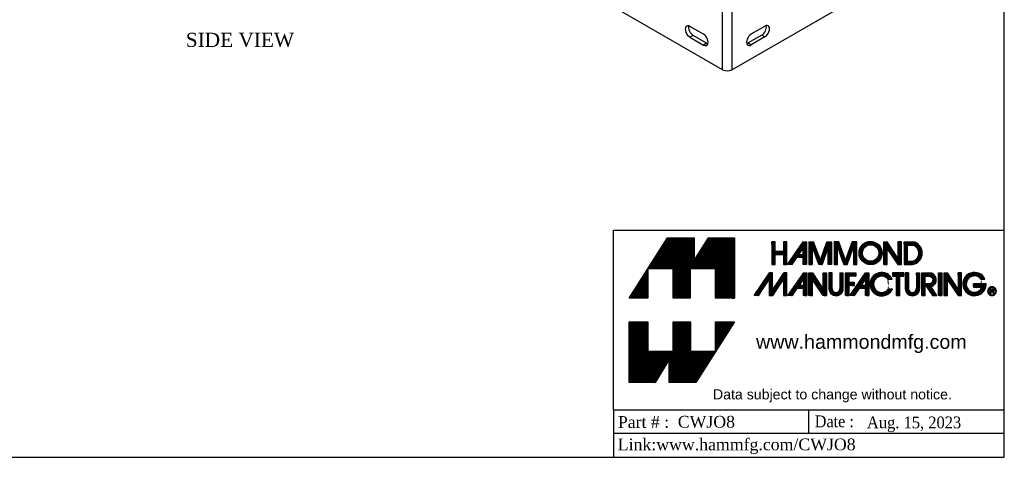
# Model space of a CAD drawing. Header units: inches. Extents: x 0.1 to 41.9, y -0.2 to 27.9.
# Tile 2 of 3: x 21 to 41.9, y -0.2 to 9.4. Entities that reach past the tile are written whole.
import ezdxf
from ezdxf import colors
from ezdxf.entities.mleader import LeaderData, LeaderLine
from ezdxf.enums import TextEntityAlignment as Align
from ezdxf.math import Vec2, Vec3

# ---------------------------------------------------------------- set-up
doc = ezdxf.new("R2010")
doc.units = ezdxf.units.IN
doc.header["$MEASUREMENT"] = 0
for name, color, linetype in [('COM55559-4', 7, 'Continuous'), ('COM55740-4', 7, 'Continuous'), ('Default', 7, 'Continuous'), ('Layer_1', 7, 'Continuous')]:
    doc.layers.add(name, color=color, linetype=linetype)
doc.styles.add('SEACAD_Times_New_Roman', font='times.ttf')

# ---------------------------------------------------------------- blocks, each defined once
blk = doc.blocks.new('SE6')
at = {"layer": 'COM55559-4', "color": 7, "linetype": 'Continuous'}
for p, q in [((30.55, 13.154), (35.917, 16.253)), ((30.618, 13.116), (35.984, 16.214)), ((35.984, 16.214), (35.984, 15.844)), ((36.052, 16.214), (36.437, 15.991)), ((36.052, 15.871), (36.052, 16.214)), ((36.119, 16.253), (36.504, 16.03)), ((36.504, 16.03), (36.437, 15.991)), ((36.437, 15.991), (36.437, 14.358)), ((36.504, 16.03), (36.504, 14.397)), ((35.322, 15.538), (35.61, 15.705)), ((36.326, 15.826), (36.326, 14.652)), ((35.543, 15.514), (35.255, 15.348)), ((35.61, 15.475), (35.543, 15.514)), ((35.322, 15.309), (35.255, 15.348)), ((35.61, 15.475), (35.322, 15.309)), ((35.61, 14.888), (35.322, 14.722)), ((35.255, 14.531), (35.543, 14.697)), ((35.322, 14.492), (35.61, 14.658)), ((35.61, 14.658), (35.543, 14.697)), ((35.972, 14.574), (31.998, 12.279)), ((35.322, 14.492), (35.255, 14.531)), ((36.437, 14.358), (36.053, 14.58)), ((36.504, 14.397), (36.437, 14.358)), ((31.029, 13.06), (31.317, 13.226)), ((41.122, 13.364), (41.055, 13.325)), ((41.055, 13.325), (41.44, 13.103)), ((41.055, 12.875), (41.055, 13.325)), ((41.122, 13.364), (41.507, 13.142)), ((30.509, 13.096), (30.509, 11.463)), ((30.55, 13.038), (35.939, 9.927)), ((30.55, 13.038), (30.55, 11.405)), ((30.618, 13.076), (30.618, 13.116)), ((30.618, 13.076), (36.006, 9.966)), ((31.249, 13.035), (30.97, 12.873)), ((31.317, 12.996), (31.037, 12.834)), ((31.317, 12.996), (31.249, 13.035)), ((41.44, 13.064), (36.074, 9.966)), ((41.507, 13.025), (36.141, 9.927)), ((41.165, 13.032), (41.232, 13.07)), ((41.165, 12.966), (41.165, 13.032)), ((41.233, 13.021), (41.233, 13.07)), ((41.44, 13.103), (41.44, 13.064)), ((41.507, 11.392), (41.507, 13.025)), ((41.549, 11.45), (41.549, 13.083)), ((31.242, 12.345), (30.954, 12.511)), ((31.224, 12.356), (31.092, 12.279)), ((41.133, 12.516), (40.846, 12.35)), ((31.021, 12.32), (30.954, 12.282)), ((30.954, 12.282), (31.242, 12.116)), ((31.309, 12.154), (31.021, 12.32)), ((31.224, 12.203), (31.249, 12.218)), ((31.309, 12.154), (31.242, 12.116)), ((31.317, 12.18), (31.249, 12.218)), ((31.291, 12.165), (31.317, 12.18)), ((40.779, 12.159), (41.066, 12.325)), ((40.779, 12.159), (40.846, 12.12)), ((40.846, 12.12), (41.133, 12.286)), ((41.066, 12.325), (41.133, 12.286)), ((30.97, 11.686), (30.923, 11.659)), ((31.242, 11.529), (30.954, 11.695)), ((40.846, 11.533), (41.133, 11.699)), ((41.158, 11.633), (41.153, 11.635)), ((35.939, 8.294), (30.55, 11.405)), ((31.021, 11.504), (30.954, 11.465)), ((30.954, 11.465), (31.242, 11.299)), ((31.309, 11.338), (31.021, 11.504)), ((31.309, 11.338), (31.242, 11.299)), ((36.141, 8.294), (41.507, 11.392)), ((41.066, 11.508), (40.779, 11.342)), ((40.779, 11.342), (40.846, 11.304)), ((41.133, 11.47), (40.846, 11.304)), ((41.066, 11.508), (41.133, 11.47)), ((33.388, 11.106), (33.101, 11.272)), ((33.168, 11.081), (33.101, 11.042)), ((33.101, 11.042), (33.388, 10.876)), ((33.456, 10.915), (33.168, 11.081)), ((33.456, 10.915), (33.388, 10.876)), ((33.388, 10.289), (33.101, 10.455)), ((33.168, 10.265), (33.101, 10.226)), ((33.456, 10.098), (33.168, 10.265)), ((33.101, 10.226), (33.388, 10.06)), ((33.456, 10.098), (33.388, 10.06)), ((35.535, 9.866), (35.248, 10.032)), ((35.315, 9.841), (35.248, 9.803)), ((35.602, 9.675), (35.315, 9.841)), ((35.939, 8.294), (35.939, 9.927)), ((36.141, 9.927), (36.141, 8.294)), ((36.485, 9.68), (36.773, 9.846)), ((36.84, 10.037), (36.552, 9.871)), ((36.773, 9.846), (36.84, 9.807)), ((35.248, 9.803), (35.535, 9.637)), ((35.602, 9.675), (35.535, 9.637)), ((36.485, 9.68), (36.552, 9.641)), ((36.552, 9.641), (36.84, 9.807)), ((35.535, 9.05), (35.248, 9.216)), ((36.552, 9.054), (36.84, 9.22)), ((35.315, 9.025), (35.248, 8.986)), ((35.602, 8.859), (35.315, 9.025)), ((36.773, 9.029), (36.485, 8.863)), ((36.773, 9.029), (36.84, 8.991)), ((35.248, 8.986), (35.535, 8.82)), ((35.602, 8.859), (35.535, 8.82)), ((36.485, 8.863), (36.552, 8.825)), ((36.84, 8.991), (36.552, 8.825))]:
    blk.add_line(p, q, dxfattribs=at)
for centre, major_axis, start_param, end_param in [((36.018, 16.194), (-0.143, 0), 3.926991, 5.497787), ((36.018, 16.194), (-0.048, 0), 3.926991, 5.497787), ((36.26, 15.864), (0.0469, -0.0812), 0.785398, 3.141593), ((35.543, 15.628), (-0.07, -0.122), 0.785398, 2.643569), ((35.61, 15.59), (-0.07, -0.122), 0.785398, 3.926991), ((35.322, 15.424), (0.07, 0.122), 0.785398, 3.926991), ((35.255, 15.462), (0.07, 0.122), 3.639616, 3.926991), ((35.543, 14.812), (-0.07, -0.122), 0.785398, 2.643569), ((35.61, 14.773), (-0.07, -0.122), 0.785398, 3.926991), ((35.322, 14.607), (0.07, 0.122), 0.785398, 3.926991), ((36.26, 14.69), (-0.0469, 0.0812), 1.757207, 3.926991), ((36.327, 14.729), (-0.0469, 0.0812), 1.879547, 2.342861), ((35.255, 14.646), (0.07, 0.122), 3.639616, 3.926991), ((31.249, 13.15), (-0.07, -0.122), 0.785398, 2.643569), ((31.317, 13.111), (-0.07, -0.122), 0.785398, 3.926991), ((30.652, 13.096), (0.143, 0), 2.356194, 3.926991), ((30.652, 13.096), (0.048, 0), 2.356194, 3.926991), ((31.029, 12.945), (0.07, 0.122), 0.785398, 2.280746), ((41.232, 12.994), (0.0469, -0.0812), 1.090574, 3.926991), ((41.406, 13.083), (-0.048, 0), 2.356194, 3.926991), ((41.406, 13.083), (-0.143, 0), 2.356194, 3.926991), ((30.954, 12.396), (0.07, -0.122), 2.356194, 5.497787), ((31.021, 12.435), (0.07, -0.122), 3.639616, 5.497787), ((40.846, 12.235), (0.07, 0.122), 0.785398, 3.926991), ((41.066, 12.44), (-0.07, -0.122), 0.785398, 2.643569), ((41.133, 12.401), (-0.07, -0.122), 0.785398, 3.926991), ((31.242, 12.23), (-0.07, 0.122), 2.356194, 5.497787), ((31.249, 12.333), (-0.07, -0.122), 0.785398, 1.429196), ((31.309, 12.269), (-0.07, 0.122), 2.356194, 2.643569), ((31.317, 12.294), (-0.07, -0.122), 0.785398, 1.015657), ((40.779, 12.274), (0.07, 0.122), 3.639616, 3.926991), ((30.954, 11.58), (0.07, -0.122), 2.356194, 5.497787), ((31.021, 11.619), (0.07, -0.122), 3.639616, 5.497787), ((31.242, 11.414), (-0.07, 0.122), 2.356194, 5.497787), ((40.846, 11.418), (0.07, 0.122), 0.785398, 3.926991), ((41.066, 11.623), (-0.07, -0.122), 0.785398, 2.643569), ((41.133, 11.584), (-0.07, -0.122), 0.785398, 3.926991), ((30.652, 11.463), (0.143, 0), 3.141593, 3.926991), ((31.309, 11.453), (-0.07, 0.122), 2.356194, 2.643569), ((33.101, 11.157), (0.07, -0.122), 2.356194, 5.497787), ((40.779, 11.457), (0.07, 0.122), 3.639616, 3.926991), ((41.406, 11.45), (-0.143, 0), 2.356194, 3.141593), ((33.168, 11.196), (0.07, -0.122), 3.6401, 5.497787), ((33.388, 10.991), (-0.07, 0.122), 2.356194, 5.497787), ((33.456, 11.03), (-0.07, 0.122), 2.356194, 2.643086), ((33.101, 10.341), (0.07, -0.122), 2.356194, 5.497787), ((33.168, 10.379), (0.07, -0.122), 3.6401, 5.497787), ((33.388, 10.174), (-0.07, 0.122), 2.356194, 5.497787), ((33.456, 10.213), (-0.07, 0.122), 2.356194, 2.643086), ((35.248, 9.918), (0.07, -0.122), 2.356194, 5.497787), ((36.773, 9.961), (-0.07, -0.122), 0.785398, 2.643569), ((36.84, 9.922), (-0.07, -0.122), 0.785398, 3.926991), ((35.315, 9.956), (0.07, -0.122), 3.639616, 5.497787), ((35.535, 9.751), (-0.07, 0.122), 2.356194, 5.497787), ((36.04, 9.985), (-0.143, 0), 0.785398, 2.356194), ((36.04, 9.985), (-0.048, 0), 0.785398, 2.356194), ((36.552, 9.756), (0.07, 0.122), 0.785398, 3.926991), ((35.602, 9.79), (-0.07, 0.122), 2.356194, 2.643569), ((36.485, 9.795), (0.07, 0.122), 3.639616, 3.926991), ((35.248, 9.101), (0.07, -0.122), 2.356194, 5.497787), ((35.315, 9.14), (0.07, -0.122), 3.639616, 5.497787), ((36.773, 9.144), (-0.07, -0.122), 0.785398, 2.643569), ((36.84, 9.106), (-0.07, -0.122), 0.785398, 3.926991), ((35.535, 8.935), (-0.07, 0.122), 2.356194, 5.497787), ((36.552, 8.939), (0.07, 0.122), 0.785398, 3.926991), ((35.602, 8.974), (-0.07, 0.122), 2.356194, 2.643569), ((36.485, 8.978), (0.07, 0.122), 3.639616, 3.926991), ((36.04, 8.352), (0.143, 0), 3.926991, 5.497787)]:
    blk.add_ellipse(centre, major_axis=major_axis, ratio=0.57735, start_param=start_param, end_param=end_param, dxfattribs=at)
at = {"layer": 'COM55740-4', "color": 7, "linetype": 'Continuous'}
for p, q in [((35.939, 15.826), (36.242, 15.948)), ((35.939, 15.826), (35.993, 15.781)), ((35.939, 14.601), (35.939, 15.826)), ((35.993, 15.781), (36.299, 15.904)), ((35.993, 14.556), (35.993, 15.781)), ((36.307, 15.891), (36.307, 14.683)), ((36.504, 15.904), (41.055, 13.276)), ((36.504, 15.826), (41.055, 13.199)), ((36.307, 14.683), (35.993, 14.556)), ((35.939, 14.601), (35.993, 14.556)), ((40.304, 12.408), (36.504, 14.601)), ((41.261, 13.045), (41.043, 12.865)), ((41.258, 13.049), (41.258, 13.042)), ((41.043, 12.865), (41.043, 12.835)), ((41.074, 12.853), (41.043, 12.865)), ((41.043, 12.464), (41.043, 12.312)), ((41.121, 12.509), (41.121, 12.376)), ((40.753, 12.148), (40.749, 12.15)), ((41.043, 11.647), (41.043, 11.64)), ((41.121, 11.609), (41.043, 11.64)), ((41.121, 11.692), (41.121, 11.609)), ((41.121, 11.609), (41.16, 11.641))]:
    blk.add_line(p, q, dxfattribs=at)
blk.add_ellipse((36.335, 14.66), major_axis=(0.048, 0), ratio=0.57735, start_param=1.744651, end_param=2.181662, dxfattribs=at)
blk = doc.blocks.new('TITLE_BLOCK')
at = {"layer": 'Default', "linetype": 'Continuous'}
h = blk.add_hatch(dxfattribs=at)
h.set_pattern_fill('LINE', scale=0.007999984, angle=45, style=0)
h.paths.add_polyline_path([(1.298, 2.413), (1.837, 2.413), (1.837, 1.791), (2.237, 1.791), (2.237, 3.074), (1.687, 3.074), (1.383, 2.59), (1.383, 3.074), (0.817, 3.074), (-0.002, 1.791), (0.4, 1.791), (0.4, 2.413), (0.935, 2.413), (0.935, 1.791), (1.298, 1.791)])
h = blk.add_hatch(dxfattribs=at)
h.set_pattern_fill('LINE', scale=4000, angle=45, style=0)
h.paths.add_polyline_path([(3.353, 2.505), (3.353, 2.988), (3.282, 2.988), (3.282, 2.786), (3.101, 2.786), (3.101, 2.988), (3.03, 2.988), (3.03, 2.505), (3.101, 2.505), (3.101, 2.715), (3.282, 2.715), (3.282, 2.505)])
h = blk.add_hatch(dxfattribs=at)
h.set_pattern_fill('LINE', scale=4000, angle=45, style=0)
h.paths.add_polyline_path([(3.282, 2.715), (3.282, 2.505), (3.353, 2.505), (3.353, 2.988), (3.282, 2.988), (3.282, 2.786), (3.101, 2.786), (3.101, 2.988), (3.03, 2.988), (3.03, 2.505), (3.101, 2.505), (3.101, 2.715)])
h = blk.add_hatch(dxfattribs=at)
h.set_pattern_fill('LINE', scale=4000, angle=45, style=0)
h.paths.add_polyline_path([(3.101, 2.715), (3.282, 2.715), (3.282, 2.505), (3.353, 2.505), (3.353, 2.988), (3.282, 2.988), (3.282, 2.786), (3.101, 2.786), (3.101, 2.988), (3.03, 2.988), (3.03, 2.505), (3.101, 2.505)])
h = blk.add_hatch(dxfattribs=at)
h.set_pattern_fill('LINE', scale=1600, angle=45, style=0)
h.paths.add_polyline_path([(3.282, 2.988), (3.282, 2.786), (3.101, 2.786), (3.101, 2.988), (3.03, 2.988), (3.03, 2.505), (3.101, 2.505), (3.101, 2.715), (3.282, 2.715), (3.282, 2.505), (3.353, 2.505), (3.353, 2.988)])
h = blk.add_hatch(dxfattribs=at)
h.set_pattern_fill('LINE', scale=1600, angle=45, style=0)
h.paths.add_polyline_path([(3.353, 2.505), (3.353, 2.988), (3.282, 2.988), (3.282, 2.786), (3.101, 2.786), (3.101, 2.988), (3.03, 2.988), (3.03, 2.505), (3.101, 2.505), (3.101, 2.715), (3.282, 2.715), (3.282, 2.505)])
h = blk.add_hatch(dxfattribs=at)
h.set_pattern_fill('LINE', scale=0.007999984, angle=45, style=0)
h.paths.add_polyline_path([(3.353, 2.505), (3.353, 2.988), (3.282, 2.988), (3.282, 2.786), (3.101, 2.786), (3.101, 2.988), (3.03, 2.988), (3.03, 2.505), (3.101, 2.505), (3.101, 2.715), (3.282, 2.715), (3.282, 2.505)])
h = blk.add_hatch(dxfattribs=at)
h.set_pattern_fill('LINE', scale=0.007999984, angle=45, style=0)
h.paths.add_polyline_path([(3.699, 2.988), (3.363, 2.505), (3.458, 2.505), (3.561, 2.655), (3.699, 2.655), (3.699, 2.505), (3.773, 2.505), (3.773, 2.988)])
h.paths.add_polyline_path([(3.606, 2.72), (3.699, 2.72), (3.699, 2.847)])
h = blk.add_hatch(dxfattribs=at)
h.set_pattern_fill('LINE', scale=0.007999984, angle=45, style=0)
edge = h.paths.add_edge_path()
edge.add_line((3.823, 2.988), (3.823, 2.505))
edge.add_line((3.823, 2.505), (3.894, 2.505))
edge.add_spline(control_points=[(3.894, 2.505), (3.894, 2.505), (3.894, 2.879), (3.894, 2.879)], knot_values=[0, 0, 0, 0, 1, 1, 1, 1], degree=3, periodic=0)
edge.add_line((3.894, 2.879), (4.029, 2.505))
edge.add_spline(control_points=[(4.029, 2.505), (4.029, 2.505), (4.1, 2.505), (4.1, 2.505)], knot_values=[0, 0, 0, 0, 1, 1, 1, 1], degree=3, periodic=0)
edge.add_line((4.1, 2.505), (4.233, 2.877))
edge.add_spline(control_points=[(4.233, 2.877), (4.233, 2.877), (4.233, 2.505), (4.233, 2.505)], knot_values=[0, 0, 0, 0, 1, 1, 1, 1], degree=3, periodic=0)
edge.add_spline(control_points=[(4.233, 2.505), (4.233, 2.505), (4.304, 2.505), (4.304, 2.505)], knot_values=[0, 0, 0, 0, 1, 1, 1, 1], degree=3, periodic=0)
edge.add_line((4.304, 2.505), (4.304, 2.988))
edge.add_spline(control_points=[(4.304, 2.988), (4.304, 2.988), (4.203, 2.988), (4.203, 2.988)], knot_values=[0, 0, 0, 0, 1, 1, 1, 1], degree=3, periodic=0)
edge.add_line((4.203, 2.988), (4.066, 2.596))
edge.add_line((4.066, 2.596), (3.921, 2.988))
edge.add_spline(control_points=[(3.921, 2.988), (3.921, 2.988), (3.823, 2.988), (3.823, 2.988)], knot_values=[0, 0, 0, 0, 1, 1, 1, 1], degree=3, periodic=0)
h = blk.add_hatch(dxfattribs=at)
h.set_pattern_fill('LINE', scale=0.007999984, angle=45, style=0)
h.paths.add_polyline_path([(4.357, 2.988), (4.357, 2.505), (4.426, 2.505), (4.426, 2.879), (4.563, 2.505), (4.636, 2.505), (4.77, 2.877), (4.77, 2.505), (4.838, 2.505), (4.838, 2.988), (4.74, 2.988), (4.598, 2.596), (4.454, 2.988)])
h = blk.add_hatch(dxfattribs=at)
h.set_pattern_fill('LINE', scale=0.007999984, angle=45, style=0)
edge = h.paths.add_edge_path()
edge.add_ellipse((5.134, 2.748), major_axis=(0.246, 0), ratio=1, start_angle=0, end_angle=360)
edge = h.paths.add_edge_path()
edge.add_ellipse((5.134, 2.748), major_axis=(0.174, 0), ratio=1, start_angle=0, end_angle=360)
h = blk.add_hatch(dxfattribs=at)
h.set_pattern_fill('LINE', scale=0.007999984, angle=45, style=0)
edge = h.paths.add_edge_path()
edge.add_line((5.486, 2.505), (5.486, 2.84))
edge.add_line((5.486, 2.84), (5.714, 2.505))
edge.add_line((5.714, 2.505), (5.788, 2.505))
edge.add_line((5.788, 2.505), (5.788, 2.988))
edge.add_line((5.788, 2.988), (5.714, 2.988))
edge.add_line((5.714, 2.988), (5.714, 2.641))
edge.add_line((5.714, 2.641), (5.486, 2.988))
edge.add_spline(control_points=[(5.486, 2.988), (5.486, 2.988), (5.415, 2.988), (5.415, 2.988)], knot_values=[0, 0, 0, 0, 1, 1, 1, 1], degree=3, periodic=0)
edge.add_line((5.415, 2.988), (5.415, 2.505))
edge.add_line((5.415, 2.505), (5.486, 2.505))
h = blk.add_hatch(dxfattribs=at)
h.set_pattern_fill('LINE', scale=0.007999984, angle=45, style=0)
edge = h.paths.add_edge_path()
edge.add_line((5.843, 2.988), (5.843, 2.505))
edge.add_line((5.843, 2.505), (6.029, 2.505))
edge.add_arc((5.984, 2.746), 0.246, 280.5504, 439.4496)
edge.add_line((6.029, 2.988), (5.843, 2.988))
edge = h.paths.add_edge_path()
edge.add_line((5.917, 2.576), (6.038, 2.576))
edge.add_arc((5.978, 2.746), 0.18, 289.4917, 430.5083)
edge.add_line((6.038, 2.916), (5.917, 2.916))
edge.add_line((5.917, 2.916), (5.917, 2.576))
h = blk.add_hatch(dxfattribs=at)
h.set_pattern_fill('LINE', scale=0.007999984, angle=45, style=0)
h.paths.add_polyline_path([(3.05, 1.975), (3.05, 2.329), (2.983, 2.329), (2.655, 1.843), (2.747, 1.843), (2.975, 2.186), (2.975, 1.843), (3.05, 1.843), (3.279, 2.186), (3.279, 1.843), (3.353, 1.843), (3.353, 2.329), (3.287, 2.329)])
h = blk.add_hatch(dxfattribs=at)
h.set_pattern_fill('LINE', scale=0.007999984, angle=45, style=0)
h.paths.add_polyline_path([(3.707, 2.329), (3.369, 1.843), (3.464, 1.843), (3.57, 1.994), (3.707, 1.994), (3.707, 1.843), (3.778, 1.843), (3.778, 2.329)])
h.paths.add_polyline_path([(3.612, 2.059), (3.707, 2.059), (3.707, 2.186)])
h = blk.add_hatch(dxfattribs=at)
h.set_pattern_fill('LINE', scale=0.007999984, angle=45, style=0)
edge = h.paths.add_edge_path()
edge.add_line((3.823, 2.329), (3.823, 1.843))
edge.add_spline(control_points=[(3.823, 1.843), (3.823, 1.843), (3.898, 1.843), (3.898, 1.843)], knot_values=[0, 0, 0, 0, 1, 1, 1, 1], degree=3, periodic=0)
edge.add_line((3.898, 1.843), (3.898, 2.179))
edge.add_line((3.898, 2.179), (4.125, 1.843))
edge.add_line((4.125, 1.843), (4.194, 1.843))
edge.add_line((4.194, 1.843), (4.194, 2.329))
edge.add_line((4.194, 2.329), (4.125, 2.329))
edge.add_line((4.125, 2.329), (4.125, 1.984))
edge.add_line((4.125, 1.984), (3.898, 2.329))
edge.add_line((3.898, 2.329), (3.823, 2.329))
h = blk.add_hatch(dxfattribs=at)
h.set_pattern_fill('LINE', scale=0.007999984, angle=45, style=0)
edge = h.paths.add_edge_path()
edge.add_line((4.246, 2.329), (4.246, 1.991))
edge.add_arc((4.398, 1.991), 0.152, 180, 360)
edge.add_spline(control_points=[(4.551, 1.991), (4.551, 1.991), (4.551, 2.329), (4.551, 2.329)], knot_values=[0, 0, 0, 0, 1, 1, 1, 1], degree=3, periodic=0)
edge.add_line((4.551, 2.329), (4.478, 2.329))
edge.add_line((4.478, 2.329), (4.478, 1.991))
edge.add_arc((4.397, 1.991), 0.0818, 180, 360, ccw=False)
edge.add_spline(control_points=[(4.315, 1.991), (4.315, 1.991), (4.315, 2.329), (4.315, 2.329)], knot_values=[0, 0, 0, 0, 1, 1, 1, 1], degree=3, periodic=0)
edge.add_line((4.315, 2.329), (4.246, 2.329))
h = blk.add_hatch(dxfattribs=at)
h.set_pattern_fill('LINE', scale=0.007999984, angle=45, style=0)
h.paths.add_polyline_path([(4.671, 2.126), (4.671, 2.255), (4.82, 2.255), (4.82, 2.329), (4.6, 2.329), (4.6, 1.843), (4.671, 1.843), (4.671, 2.055), (4.785, 2.055), (4.785, 2.126)])
h = blk.add_hatch(dxfattribs=at)
h.set_pattern_fill('LINE', scale=0.007999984, angle=45, style=0)
h.paths.add_polyline_path([(5.026, 2.329), (4.688, 1.843), (4.783, 1.843), (4.888, 1.994), (5.026, 1.994), (5.026, 1.843), (5.096, 1.843), (5.096, 2.329)])
h.paths.add_polyline_path([(4.931, 2.059), (5.026, 2.059), (5.026, 2.186)])
h = blk.add_hatch(dxfattribs=at)
h.set_pattern_fill('LINE', scale=0.007999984, angle=45, style=0)
edge = h.paths.add_edge_path()
edge.add_arc((5.371, 2.084), 0.174, 39.2877, 326.6534, ccw=False)
edge.add_line((5.505, 2.194), (5.593, 2.194))
edge.add_arc((5.369, 2.086), 0.249, 25.7876, 336.8358)
edge.add_line((5.598, 1.988), (5.516, 1.988))
h = blk.add_hatch(dxfattribs=at)
h.set_pattern_fill('LINE', scale=0.007999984, angle=45, style=0)
h.paths.add_polyline_path([(5.754, 1.843), (5.754, 2.255), (5.838, 2.255), (5.838, 2.329), (5.598, 2.329), (5.598, 2.255), (5.68, 2.255), (5.68, 1.843)])
h = blk.add_hatch(dxfattribs=at)
h.set_pattern_fill('LINE', scale=0.007999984, angle=45, style=0)
edge = h.paths.add_edge_path()
edge.add_line((5.941, 1.991), (5.941, 2.329))
edge.add_line((5.941, 2.329), (5.87, 2.329))
edge.add_line((5.87, 2.329), (5.87, 1.991))
edge.add_arc((6.022, 1.991), 0.152, 180, 360)
edge.add_line((6.174, 1.991), (6.174, 2.329))
edge.add_line((6.174, 2.329), (6.105, 2.329))
edge.add_line((6.105, 2.329), (6.105, 1.991))
edge.add_arc((6.023, 1.991), 0.0818, 180, 360, ccw=False)
h = blk.add_hatch(dxfattribs=at)
h.set_pattern_fill('LINE', scale=0.007999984, angle=45, style=0)
edge = h.paths.add_edge_path()
edge.add_line((6.539, 1.843), (6.418, 2.031))
edge.add_arc((6.378, 2.178), 0.152, 285.0503, 450)
edge.add_line((6.378, 2.329), (6.224, 2.329))
edge.add_line((6.224, 2.329), (6.224, 1.843))
edge.add_line((6.224, 1.843), (6.296, 1.843))
edge.add_line((6.296, 1.843), (6.296, 2.074))
edge.add_line((6.296, 2.074), (6.446, 1.843))
edge.add_line((6.446, 1.843), (6.539, 1.843))
edge = h.paths.add_edge_path()
edge.add_spline(control_points=[(6.367, 2.255), (6.367, 2.255), (6.296, 2.255), (6.296, 2.255)], knot_values=[0, 0, 0, 0, 1, 1, 1, 1], degree=3, periodic=0)
edge.add_spline(control_points=[(6.296, 2.255), (6.296, 2.255), (6.293, 2.097), (6.293, 2.097)], knot_values=[0, 0, 0, 0, 1, 1, 1, 1], degree=3, periodic=0)
edge.add_spline(control_points=[(6.293, 2.097), (6.293, 2.097), (6.369, 2.097), (6.369, 2.097)], knot_values=[0, 0, 0, 0, 1, 1, 1, 1], degree=3, periodic=0)
edge.add_spline(control_points=[(6.369, 2.097), (6.407, 2.097), (6.443, 2.116), (6.452, 2.156), (6.452, 2.156), (6.452, 2.156), (6.452, 2.156), (6.465, 2.216), (6.425, 2.255), (6.367, 2.255)], knot_values=[0, 0, 0, 0, 0.333333, 0.333333, 0.333333, 0.666667, 0.666667, 0.666667, 1, 1, 1, 1], degree=3, periodic=0)
h = blk.add_hatch(dxfattribs=at)
h.set_pattern_fill('LINE', scale=0.007999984, angle=45, style=0)
h.paths.add_polyline_path([(6.573, 2.329), (6.573, 1.843), (6.647, 1.843), (6.647, 2.329)])
h = blk.add_hatch(dxfattribs=at)
h.set_pattern_fill('LINE', scale=0.007999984, angle=45, style=0)
h.paths.add_polyline_path([(6.991, 1.984), (6.766, 2.329), (6.692, 2.329), (6.692, 1.843), (6.766, 1.843), (6.766, 2.179), (6.993, 1.843), (7.064, 1.843), (7.064, 2.329), (6.991, 2.329)])
h = blk.add_hatch(dxfattribs=at)
h.set_pattern_fill('LINE', scale=0.007999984, angle=45, style=0)
edge = h.paths.add_edge_path()
edge.add_arc((7.341, 2.089), 0.247, 25.3267, 361.1485)
edge.add_line((7.588, 2.094), (7.318, 2.094))
edge.add_line((7.318, 2.094), (7.318, 2.023))
edge.add_line((7.318, 2.023), (7.503, 2.023))
edge.add_arc((7.34, 2.088), 0.175, 37.5258, 338.16, ccw=False)
edge.add_spline(control_points=[(7.479, 2.194), (7.479, 2.194), (7.564, 2.194), (7.564, 2.194)], knot_values=[0, 0, 0, 0, 1, 1, 1, 1], degree=3, periodic=0)
h = blk.add_hatch(dxfattribs=at)
h.set_pattern_fill('LINE', scale=0.007999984, angle=45, style=0)
edge = h.paths.add_edge_path()
edge.add_arc((7.717, 1.906), 0.0365, 346.4908, 405.2758)
edge.add_arc((7.727, 1.957), 0.0298, 303.8181, 360)
edge.add_arc((7.727, 1.957), 0.0298, 0, 90)
edge.add_line((7.727, 1.987), (7.712, 1.987))
edge.add_spline(control_points=[(7.712, 1.987), (7.712, 1.987), (7.676, 1.987), (7.676, 1.987)], knot_values=[0, 0, 0, 0, 1, 1, 1, 1], degree=3, periodic=0)
edge.add_line((7.676, 1.987), (7.676, 1.889))
edge.add_line((7.676, 1.889), (7.695, 1.889))
edge.add_line((7.695, 1.889), (7.695, 1.927))
edge.add_line((7.695, 1.927), (7.708, 1.927))
edge.add_arc((7.708, 1.899), 0.028, -3.5427, 90, ccw=False)
edge.add_arc((7.75, 1.897), 0.0143, 179.4576, 215.164)
edge.add_line((7.739, 1.889), (7.758, 1.889))
edge.add_arc((7.761, 1.896), 0.00848, 172.6028, 244.0603, ccw=False)
edge = h.paths.add_edge_path()
edge.add_arc((7.72, 1.948), 0.0235, 67.1074, 90)
edge.add_arc((7.711, 1.856), 0.116, 85.2089, 90)
edge.add_line((7.711, 1.971), (7.695, 1.971))
edge.add_line((7.695, 1.971), (7.695, 1.942))
edge.add_line((7.695, 1.942), (7.711, 1.942))
edge.add_arc((7.711, 2.032), 0.0895, 270, 275.8698)
edge.add_arc((7.72, 1.962), 0.0199, 270, 297.342)
edge.add_arc((7.724, 1.957), 0.0133, 293.2998, 426.7002)
h = blk.add_hatch(dxfattribs=at)
h.set_pattern_fill('LINE', scale=0.007999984, angle=45, style=0)
h.paths.add_polyline_path([(1.837, 0.662), (1.302, 0.662), (1.302, 1.285), (0.935, 1.285), (0.935, 0.662), (0.4, 0.662), (0.4, 1.285), (0, 1.285), (0, 0), (0.55, 0), (0.854, 0.484), (0.854, 0), (1.42, 0), (2.238, 1.285), (1.837, 1.285)])
at = {"layer": 'Default', "color": 7, "linetype": 'Continuous'}
for p, q in [((-0.002, 1.791), (0.817, 3.074)), ((2.237, 3.074), (2.237, 1.791)), ((3.101, 2.988), (3.03, 2.988)), ((3.03, 2.988), (3.03, 2.505)), ((3.101, 2.786), (3.101, 2.988)), ((3.353, 2.988), (3.282, 2.988)), ((3.282, 2.988), (3.282, 2.786)), ((3.353, 2.505), (3.353, 2.988)), ((3.363, 2.505), (3.699, 2.988)), ((3.699, 2.988), (3.773, 2.988)), ((3.773, 2.988), (3.773, 2.505)), ((3.823, 2.988), (3.823, 2.505)), ((4.066, 2.596), (3.921, 2.988)), ((4.066, 2.596), (4.203, 2.988)), ((4.304, 2.988), (4.304, 2.505)), ((4.357, 2.988), (4.357, 2.505)), ((4.454, 2.988), (4.357, 2.988)), ((4.598, 2.596), (4.454, 2.988)), ((4.74, 2.988), (4.598, 2.596)), ((4.838, 2.988), (4.74, 2.988)), ((4.838, 2.505), (4.838, 2.988)), ((5.415, 2.505), (5.415, 2.988)), ((5.714, 2.641), (5.486, 2.988)), ((5.788, 2.988), (5.714, 2.988)), ((5.714, 2.988), (5.714, 2.641)), ((5.788, 2.505), (5.788, 2.988)), ((5.843, 2.988), (5.843, 2.505)), ((5.843, 2.988), (6.029, 2.988)), ((3.101, 2.786), (3.282, 2.786)), ((3.606, 2.72), (3.699, 2.847)), ((3.699, 2.72), (3.699, 2.847)), ((3.894, 2.879), (4.029, 2.505)), ((4.233, 2.877), (4.1, 2.505)), ((4.426, 2.505), (4.426, 2.879)), ((4.426, 2.879), (4.563, 2.505)), ((4.636, 2.505), (4.77, 2.877)), ((4.77, 2.877), (4.77, 2.505)), ((5.486, 2.505), (5.486, 2.84)), ((5.486, 2.84), (5.714, 2.505)), ((5.917, 2.576), (5.917, 2.916)), ((5.917, 2.916), (6.038, 2.916)), ((3.101, 2.505), (3.101, 2.715)), ((3.101, 2.715), (3.282, 2.715)), ((3.282, 2.715), (3.282, 2.505)), ((3.561, 2.655), (3.458, 2.505)), ((3.699, 2.655), (3.561, 2.655)), ((3.606, 2.72), (3.699, 2.72)), ((3.699, 2.505), (3.699, 2.655)), ((5.917, 2.576), (6.038, 2.576)), ((2.655, 1.843), (2.983, 2.329)), ((3.05, 2.329), (2.983, 2.329)), ((3.03, 2.505), (3.101, 2.505)), ((3.05, 1.975), (3.05, 2.329)), ((3.287, 2.329), (3.05, 1.975)), ((3.353, 2.329), (3.287, 2.329)), ((3.353, 1.843), (3.353, 2.329)), ((3.458, 2.505), (3.363, 2.505)), ((3.707, 2.329), (3.369, 1.843)), ((3.773, 2.505), (3.699, 2.505)), ((3.707, 2.329), (3.778, 2.329)), ((3.778, 2.329), (3.778, 1.843)), ((3.823, 2.505), (3.894, 2.505)), ((3.823, 1.843), (3.823, 2.329)), ((3.823, 2.329), (3.898, 2.329)), ((3.898, 2.329), (4.125, 1.984)), ((4.125, 2.329), (4.194, 2.329)), ((4.125, 1.984), (4.125, 2.329)), ((4.194, 2.329), (4.194, 1.843)), ((4.246, 2.329), (4.246, 1.991)), ((4.315, 2.329), (4.246, 2.329)), ((4.357, 2.505), (4.426, 2.505)), ((4.478, 2.329), (4.551, 2.329)), ((4.478, 2.329), (4.478, 1.991)), ((4.563, 2.505), (4.636, 2.505)), ((4.6, 2.329), (4.82, 2.329)), ((4.6, 1.843), (4.6, 2.329)), ((4.688, 1.843), (5.026, 2.329)), ((4.77, 2.505), (4.838, 2.505)), ((4.82, 2.329), (4.82, 2.255)), ((5.026, 2.329), (5.096, 2.329)), ((5.096, 2.329), (5.096, 1.843)), ((5.415, 2.505), (5.486, 2.505)), ((5.838, 2.329), (5.598, 2.329)), ((5.598, 2.329), (5.598, 2.255)), ((5.714, 2.505), (5.788, 2.505)), ((5.838, 2.255), (5.838, 2.329)), ((5.843, 2.505), (6.029, 2.505)), ((5.941, 2.329), (5.87, 2.329)), ((5.87, 2.329), (5.87, 1.991)), ((5.941, 2.329), (5.941, 1.991)), ((6.105, 2.329), (6.174, 2.329)), ((6.105, 2.329), (6.105, 1.991)), ((6.174, 2.329), (6.174, 1.991)), ((6.224, 2.329), (6.378, 2.329)), ((6.224, 1.843), (6.224, 2.329)), ((6.573, 1.843), (6.573, 2.329)), ((6.573, 2.329), (6.647, 2.329)), ((6.647, 2.329), (6.647, 1.843)), ((6.692, 2.329), (6.766, 2.329)), ((6.692, 2.329), (6.692, 1.843)), ((6.991, 1.984), (6.766, 2.329)), ((7.064, 2.329), (6.991, 2.329)), ((6.991, 2.329), (6.991, 1.984)), ((7.064, 1.843), (7.064, 2.329)), ((2.747, 1.843), (2.975, 2.186)), ((2.975, 2.186), (2.975, 1.843)), ((3.05, 1.843), (3.279, 2.186)), ((3.279, 2.186), (3.279, 1.843)), ((3.612, 2.059), (3.707, 2.186)), ((3.707, 2.186), (3.707, 2.059)), ((3.898, 1.843), (3.898, 2.179)), ((4.125, 1.843), (3.898, 2.179)), ((4.671, 2.255), (4.671, 2.126)), ((4.82, 2.255), (4.671, 2.255)), ((4.671, 2.126), (4.785, 2.126)), ((4.785, 2.126), (4.785, 2.055)), ((4.931, 2.059), (5.026, 2.186)), ((5.026, 2.186), (5.026, 2.059)), ((5.505, 2.194), (5.593, 2.194)), ((5.598, 2.255), (5.68, 2.255)), ((5.68, 1.843), (5.68, 2.255)), ((5.754, 1.843), (5.754, 2.255)), ((5.754, 2.255), (5.838, 2.255)), ((6.766, 1.843), (6.766, 2.179)), ((6.766, 2.179), (6.993, 1.843)), ((7.588, 2.094), (7.318, 2.094)), ((7.318, 2.094), (7.318, 2.023)), ((3.464, 1.843), (3.57, 1.994)), ((3.707, 1.994), (3.57, 1.994)), ((3.707, 2.059), (3.612, 2.059)), ((3.707, 1.843), (3.707, 1.994)), ((4.671, 2.055), (4.671, 1.843)), ((4.785, 2.055), (4.671, 2.055)), ((4.888, 1.994), (4.783, 1.843)), ((5.026, 1.994), (4.888, 1.994)), ((5.026, 2.059), (4.931, 2.059)), ((5.026, 1.843), (5.026, 1.994)), ((5.516, 1.988), (5.598, 1.988)), ((6.296, 1.843), (6.296, 2.074)), ((6.296, 2.074), (6.446, 1.843)), ((6.539, 1.843), (6.418, 2.031)), ((7.318, 2.023), (7.503, 2.023)), ((7.676, 1.889), (7.676, 1.987)), ((7.676, 1.889), (7.695, 1.889)), ((7.695, 1.971), (7.695, 1.942)), ((7.695, 1.971), (7.711, 1.971)), ((7.695, 1.942), (7.711, 1.942)), ((7.695, 1.927), (7.708, 1.927)), ((7.712, 1.987), (7.727, 1.987)), ((7.739, 1.889), (7.758, 1.889)), ((2.747, 1.843), (2.655, 1.843)), ((2.975, 1.843), (3.05, 1.843)), ((3.279, 1.843), (3.353, 1.843)), ((3.464, 1.843), (3.369, 1.843)), ((3.778, 1.843), (3.707, 1.843)), ((4.194, 1.843), (4.125, 1.843)), ((4.671, 1.843), (4.6, 1.843)), ((4.783, 1.843), (4.688, 1.843)), ((5.096, 1.843), (5.026, 1.843)), ((5.68, 1.843), (5.754, 1.843)), ((6.224, 1.843), (6.296, 1.843)), ((6.446, 1.843), (6.539, 1.843)), ((6.647, 1.843), (6.573, 1.843)), ((6.692, 1.843), (6.766, 1.843)), ((6.993, 1.843), (7.064, 1.843)), ((0, 0), (0, 1.285)), ((2.238, 1.285), (1.42, 0))]:
    blk.add_line(p, q, dxfattribs=at)
for radius in [0.246, 0.174]:
    blk.add_circle((5.134, 2.748), radius, dxfattribs=at)
for centre, radius, start, end in [((5.984, 2.746), 0.246, 280.5504, 79.4496), ((5.978, 2.746), 0.18, 289.4917, 70.5083), ((5.369, 2.086), 0.249, 25.7876, 336.8358), ((6.378, 2.178), 0.152, 285.0503, 90), ((7.341, 2.089), 0.247, 25.3267, 1.1485), ((5.371, 2.084), 0.174, 39.2877, 326.6534), ((7.34, 2.088), 0.175, 37.5258, 338.16), ((4.398, 1.991), 0.152, 180, 0), ((4.397, 1.991), 0.0818, 180, 0), ((6.022, 1.991), 0.152, 180, 0), ((6.023, 1.991), 0.0818, 180, 0), ((7.714, 1.939), 0.093, 359.0922, 180.9078), ((7.714, 1.936), 0.093, 179.0922, 0.9078), ((7.713, 1.938), 0.0792, 359.6683, 180.3317), ((7.713, 1.937), 0.0792, 179.6683, 0.3317), ((7.708, 1.899), 0.028, 356.4573, 90), ((7.711, 1.856), 0.116, 85.2089, 90), ((7.711, 2.032), 0.0895, 270, 275.8698), ((7.72, 1.948), 0.0235, 67.1074, 90), ((7.72, 1.962), 0.0199, 270, 297.342), ((7.727, 1.957), 0.0298, 0, 90), ((7.724, 1.957), 0.0133, 293.2998, 66.7002), ((7.75, 1.897), 0.0143, 179.4576, 215.164), ((7.727, 1.957), 0.0298, 303.8181, 0), ((7.717, 1.906), 0.0365, 346.4908, 45.2758), ((7.761, 1.896), 0.00848, 172.6028, 244.0603)]:
    blk.add_arc(centre, radius, start, end, dxfattribs=at)
at = {"layer": 'Layer_1', "color": 7, "linetype": 'Continuous'}
for p, q in [((0.817, 3.074), (1.383, 3.074)), ((0.817, 3.074), (1.383, 3.074)), ((1.383, 3.074), (1.383, 2.59)), ((1.383, 2.59), (1.687, 3.074)), ((1.383, 2.59), (1.687, 3.074)), ((1.383, 3.074), (1.383, 2.59)), ((1.687, 3.074), (2.237, 3.074)), ((1.687, 3.074), (2.237, 3.074)), ((3.282, 2.715), (3.282, 2.715)), ((3.282, 2.715), (3.282, 2.715)), ((0.935, 2.413), (0.4, 2.413)), ((0.4, 2.413), (0.4, 1.791)), ((0.4, 2.413), (0.4, 1.791)), ((0.935, 2.413), (0.4, 2.413)), ((0.935, 1.791), (0.935, 2.413)), ((0.935, 1.791), (0.935, 2.413)), ((1.837, 2.413), (1.298, 2.413)), ((1.298, 2.413), (1.298, 1.791)), ((1.837, 2.413), (1.298, 2.413)), ((1.298, 2.413), (1.298, 1.791)), ((1.837, 1.791), (1.837, 2.413)), ((1.837, 1.791), (1.837, 2.413)), ((3.282, 2.505), (3.353, 2.505)), ((3.282, 2.505), (3.353, 2.505)), ((3.778, 2.329), (3.778, 2.329)), ((3.778, 2.329), (3.778, 2.329)), ((3.778, 2.329), (3.778, 2.329)), ((3.778, 2.329), (3.778, 2.329)), ((0.4, 1.791), (-0.002, 1.791)), ((0.4, 1.791), (-0.002, 1.791)), ((1.298, 1.791), (0.935, 1.791)), ((1.298, 1.791), (0.935, 1.791)), ((2.237, 1.791), (1.837, 1.791)), ((2.237, 1.791), (1.837, 1.791)), ((0, 1.285), (0.4, 1.285)), ((0, 1.285), (0.4, 1.285)), ((0.4, 1.285), (0.4, 0.662)), ((0.4, 1.285), (0.4, 0.662)), ((0.935, 0.662), (0.935, 1.285)), ((0.935, 1.285), (1.302, 1.285)), ((0.935, 1.285), (1.302, 1.285)), ((0.935, 0.662), (0.935, 1.285)), ((1.302, 1.285), (1.302, 0.662)), ((1.302, 1.285), (1.302, 0.662)), ((1.837, 0.662), (1.837, 1.285)), ((1.837, 1.285), (2.238, 1.285)), ((1.837, 1.285), (2.238, 1.285)), ((1.837, 0.662), (1.837, 1.285)), ((0.4, 0.662), (0.935, 0.662)), ((0.4, 0.662), (0.935, 0.662)), ((1.302, 0.662), (1.837, 0.662)), ((1.302, 0.662), (1.837, 0.662)), ((0.854, 0.484), (0.55, 0)), ((0.854, 0.484), (0.55, 0)), ((0.854, 0), (0.854, 0.484)), ((0.854, 0), (0.854, 0.484)), ((0.55, 0), (0, 0)), ((0.55, 0), (0, 0)), ((1.42, 0), (0.854, 0)), ((1.42, 0), (0.854, 0))]:
    blk.add_line(p, q, dxfattribs=at)
for points in [[(3.823, 2.988), (3.823, 2.988), (3.921, 2.988), (3.921, 2.988)], [(4.203, 2.988), (4.203, 2.988), (4.304, 2.988), (4.304, 2.988)], [(5.133, 2.999), (5.133, 2.999), (5.132, 2.999), (5.132, 2.999)], [(5.415, 2.988), (5.415, 2.988), (5.486, 2.988), (5.486, 2.988)], [(3.894, 2.879), (3.894, 2.879), (3.894, 2.505), (3.894, 2.505)], [(4.233, 2.505), (4.233, 2.505), (4.233, 2.877), (4.233, 2.877)], [(4.1, 2.505), (4.1, 2.505), (4.029, 2.505), (4.029, 2.505)], [(4.304, 2.505), (4.304, 2.505), (4.233, 2.505), (4.233, 2.505)], [(4.315, 1.991), (4.315, 1.991), (4.315, 2.329), (4.315, 2.329)], [(4.551, 1.991), (4.551, 1.991), (4.551, 2.329), (4.551, 2.329)], [(6.293, 2.097), (6.293, 2.097), (6.296, 2.255), (6.296, 2.255)], [(6.369, 2.097), (6.369, 2.097), (6.293, 2.097), (6.293, 2.097)], [(6.296, 2.255), (6.296, 2.255), (6.367, 2.255), (6.367, 2.255)], [(7.479, 2.194), (7.479, 2.194), (7.564, 2.194), (7.564, 2.194)], [(7.676, 1.987), (7.676, 1.987), (7.712, 1.987), (7.712, 1.987)], [(3.898, 1.843), (3.898, 1.843), (3.823, 1.843), (3.823, 1.843)]]:
    blk.add_open_spline(points, degree=3, dxfattribs=at)
blk.add_open_spline([(6.367, 2.255), (6.425, 2.255), (6.465, 2.216), (6.452, 2.156), (6.452, 2.156), (6.452, 2.156), (6.452, 2.156), (6.443, 2.116), (6.407, 2.097), (6.369, 2.097)], degree=3, knots=[0, 0, 0, 0, 0.333333, 0.333333, 0.333333, 0.666667, 0.666667, 0.666667, 1, 1, 1, 1], dxfattribs=at)
at = {"layer": 'Layer_1', "attachment_point": 1}
for s, insert, char_height, width in [('{\\fArial|b0||i0||c0|p34;\\C7;\\H0.298828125;\\W1.;www.hammondmfg.com}', (2.698, 1.013), 0.29883, 4.5863), ('{\\fArial|b0||i0||c0|p34;\\C7;\\H0.21515625;\\W1.;Data subject to change without notice.}', (1.782, -0.145), 0.21516, 5.1587)]:
    blk.add_mtext(s, dxfattribs=dict(at, insert=insert, char_height=char_height, width=width))
blk = doc.blocks.new('_DOT')
at = {"color": 0}
blk.add_line((0, 0), (-1, 0), dxfattribs=at)
at = {"color": 0, "const_width": 0.333}
blk.add_lwpolyline([(-0.1665, 0, 1), (0.1665, 0, 1)], format="xyb", close=True, dxfattribs=at)
blk = doc.blocks.new('BORDER')
at = {"layer": 'Default', "color": 7, "linetype": 'Continuous'}
for p, q in [((0, 0), (0, 27.86)), ((-8.304, 4.817), (0, 4.817)), ((-8.304, 1.005), (-8.304, 4.817)), ((-8.304, 1.005), (0, 1.005)), ((-8.304, 1.005), (-8.304, 0.01)), ((-4.152, 0.507), (-4.152, 1.005)), ((-8.304, 0.507), (0, 0.507)), ((-41.86, 0), (0, 0))]:
    blk.add_line(p, q, dxfattribs=at)
at = {"layer": 'Default', "color": 7}
blk.add_blockref('TITLE_BLOCK', (-7.975, 1.585), dxfattribs=at)
at = {"layer": 'Default', "color": 7, "linetype": 'Continuous'}
ml = blk.add_multileader_mtext('Standard', dxfattribs=at)
ml.set_content('{\\pxsm0.9;\\fTimes New Roman|b0||i0||c0|p34;\\W1.;Part # :\\P}', color=7)
ml.set_leader_properties()
ml.set_arrow_properties(name='DOT')
ml.build(insert=Vec2(0, 0))
ml.multileader.update_dxf_attribs({"leader_type": 0, "dogleg_length": 0, "arrow_head_size": 0.312})
ctx = ml.context
ctx.base_point, ctx.char_height, ctx.arrow_head_size, ctx.landing_gap_size = Vec3(-8.305, 0.745), 0.25, 0.312, 0.09
notes = []
notes.append((ctx, [(0, (0, 0, 0), (0, 0), (1, 0), 1, [])]))
ctx.mtext.insert = Vec3(-8.215, 0.87)
ml = blk.add_multileader_mtext('Standard', dxfattribs=at)
ml.set_content('{\\pxsm0.9;\\fTimes New Roman|b0||i0||c0|p34;\\W1.;CWJO8\\P}', color=7)
ml.set_leader_properties()
ml.set_arrow_properties(name='DOT')
ml.build(insert=Vec2(0, 0))
ml.multileader.update_dxf_attribs({"leader_type": 0, "dogleg_length": 0, "arrow_head_size": 0.312})
ctx = ml.context
ctx.base_point, ctx.char_height, ctx.arrow_head_size, ctx.landing_gap_size = Vec3(-7.031, 0.75), 0.25, 0.312, 0.09
notes.append((ctx, [(0, (0, 0, 0), (0, 0), (1, 0), 1, [])]))
ctx.mtext.insert = Vec3(-6.941, 0.875)
ml = blk.add_multileader_mtext('Standard', dxfattribs=at)
ml.set_content('{\\pxsm0.9;\\fTimes New Roman|b0||i0||c0|p34;\\W0.9114275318;Date :\\P}', color=7)
ml.set_leader_properties()
ml.set_arrow_properties(name='DOT')
ml.build(insert=Vec2(0, 0))
ml.multileader.update_dxf_attribs({"leader_type": 0, "dogleg_length": 0, "arrow_head_size": 0.312})
ctx = ml.context
ctx.base_point, ctx.char_height, ctx.arrow_head_size, ctx.landing_gap_size = Vec3(-4.119, 0.759), 0.25, 0.312, 0.09
notes.append((ctx, [(0, (0, 0, 0), (0, 0), (1, 0), 1, [])]))
ctx.mtext.insert = Vec3(-4.029, 0.884)
ml = blk.add_multileader_mtext('Standard', dxfattribs=at)
ml.set_content('{\\pxsm0.9;\\fTimes New Roman|b0||i0||c0|p34;\\W0.9274725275;Aug. 15, 2023\\P}', color=7)
ml.set_leader_properties()
ml.set_arrow_properties(name='DOT')
ml.build(insert=Vec2(0, 0))
ml.multileader.update_dxf_attribs({"leader_type": 0, "dogleg_length": 0, "arrow_head_size": 0.312})
ctx = ml.context
ctx.base_point, ctx.char_height, ctx.arrow_head_size, ctx.landing_gap_size = Vec3(-3.01, 0.736), 0.25, 0.312, 0.09
notes.append((ctx, [(0, (0, 0, 0), (0, 0), (1, 0), 1, [])]))
ctx.mtext.insert = Vec3(-2.92, 0.861)
ml = blk.add_multileader_mtext('Standard', dxfattribs=at)
ml.set_content('{\\pxsm0.9;\\fTimes New Roman|b0||i0||c0|p34;\\W1.;Link:www.hammfg.com/CWJO8\\P}', color=7)
ml.set_leader_properties()
ml.set_arrow_properties(name='DOT')
ml.build(insert=Vec2(0, 0))
ml.multileader.update_dxf_attribs({"leader_type": 0, "dogleg_length": 0, "arrow_head_size": 0.312})
ctx = ml.context
ctx.base_point, ctx.char_height, ctx.arrow_head_size, ctx.landing_gap_size = Vec3(-8.306, 0.269), 0.25, 0.312, 0.09
notes.append((ctx, [(0, (0, 0, 0), (0, 0), (1, 0), 1, [])]))
ctx.mtext.insert = Vec3(-8.216, 0.394)
for ctx, leaders in notes:
    for number, flags, end, landing, length, lines in leaders:
        leader = LeaderData()
        leader.index, (leader.has_last_leader_line, leader.has_dogleg_vector, leader.attachment_direction) = number, flags
        leader.last_leader_point, leader.dogleg_vector, leader.dogleg_length = Vec3(end), Vec3(landing), length
        for number, points, colour, breaks in lines:
            line = LeaderLine()
            line.index, line.vertices, line.color, line.breaks = number, Vec3.list(points), colors.encode_raw_color(colour), breaks
            leader.lines.append(line)
        ctx.leaders.append(leader)

msp = doc.modelspace()

# ---------------------------------------------------------------- block references
at = {"layer": 'Default', "color": 7}
msp.add_blockref('BORDER', (41.93, 0.07), dxfattribs=at)
at = {"layer": 'Default'}
msp.add_blockref('SE6', (0, 0), dxfattribs=at)

# ---------------------------------------------------------------- texts
at = {"layer": 'Default', "color": 7, "linetype": 'Continuous', "style": 'SEACAD_Times_New_Roman'}
msp.add_text('SIDE VIEW', height=0.3, dxfattribs=at).set_placement((24.53, 9.08), align=Align.TOP_LEFT)

doc.saveas('drawing.dxf')
